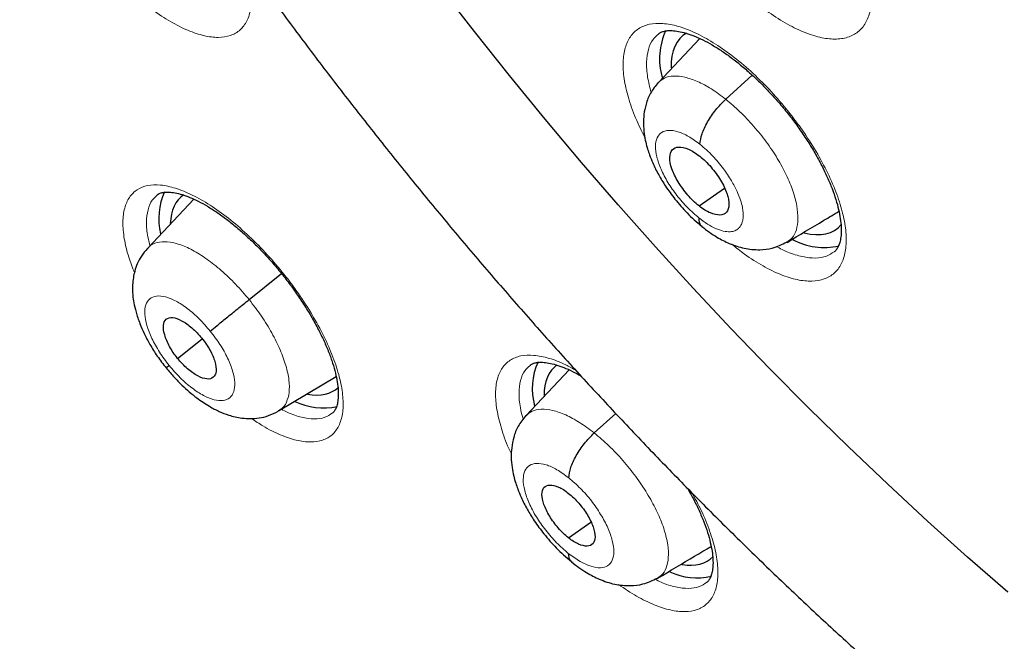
# Model space of a CAD drawing. Header units: millimetres. Extents: x 8 to 2230, y 12 to 2204.
# Tile 108 of 162: x 2040 to 2052, y 829 to 837. Entities that reach past the tile are written whole.
import ezdxf

# ---------------------------------------------------------------- set-up
doc = ezdxf.new("R2010")
doc.units = ezdxf.units.MM

msp = doc.modelspace()

# ---------------------------------------------------------------- linework, layer by layer
at = {"color": 7, "linetype": 'Continuous', "lineweight": 30}
for p, q in [((2047.874, 836.57), (2047.371, 836.039)), ((2048.188, 835.835), (2048.51, 836.126)), ((2047.864, 834.539), (2048.172, 834.753)), ((2041.736, 834.619), (2041.175, 834.027)), ((2048.93, 834.101), (2048.921, 834.094)), ((2042.406, 833.402), (2042.798, 833.717)), ((2041.538, 832.688), (2041.837, 832.927)), ((2046.289, 832.549), (2045.766, 831.996)), ((2042.762, 832.05), (2043.462, 832.468)), ((2046.593, 831.783), (2046.854, 832.02)), ((2046.279, 830.51), (2046.552, 830.701))]:
    msp.add_line(p, q, dxfattribs=at)
at = {"color": 7, "linetype": 'Continuous', "lineweight": 30, "flags": 128}
msp.add_lwpolyline([(2051.609, 829.852), (2051.122, 830.277), (2050.636, 830.713), (2050.153, 831.16), (2049.673, 831.617), (2049.197, 832.084), (2048.725, 832.56), (2048.257, 833.045), (2047.794, 833.539), (2047.336, 834.041), (2046.884, 834.551), (2046.438, 835.068), (2045.998, 835.591), (2045.565, 836.122), (2045.139, 836.658), (2044.721, 837.199)], dxfattribs=at)
at = {"color": 252, "linetype": 'Continuous', "lineweight": 0, "flags": 128}
msp.add_lwpolyline([(2051.609, 829.852), (2051.122, 830.277), (2050.636, 830.713), (2050.153, 831.16), (2049.673, 831.617), (2049.197, 832.084), (2048.725, 832.56), (2048.257, 833.045), (2047.794, 833.539), (2047.336, 834.041), (2046.884, 834.551), (2046.438, 835.068), (2045.998, 835.591), (2045.565, 836.122), (2045.139, 836.658), (2044.721, 837.199)], dxfattribs=at)
at = {"color": 7, "linetype": 'Continuous', "lineweight": 30}
for centre, radius, start, end in [((2048.22, 836.323), 0.835, 155.4361, 195.6947), ((2042.089, 834.385), 0.78, 155.2324, 193.6711), ((2049.379, 834.834), 0.799, 241.6361, 283.1525), ((2046.627, 832.321), 0.786, 155.5632, 195.5604), ((2043.31, 832.883), 0.797, 243.9923, 281.8952), ((2047.838, 830.775), 0.752, 244.0361, 283.6976)]:
    msp.add_arc(centre, radius, start, end, dxfattribs=at)
for centre, major_axis, ratio, start_param, end_param in [((2048.606, 835.437), (-0.937, 1.17), 0.45834, 6.207102, 6.826297), ((2042.53, 833.49), (-0.938, 1.171), 0.459187, 6.248767, 6.769329), ((2048.606, 835.437), (-0.937, 1.17), 0.45834, 2.608257, 3.234548), ((2047.065, 831.427), (-0.938, 1.172), 0.459047, 6.258538, 6.798484), ((2042.53, 833.49), (-0.938, 1.171), 0.459187, 2.661173, 3.17976), ((2047.065, 831.427), (-0.938, 1.172), 0.459047, 2.675409, 3.202299)]:
    msp.add_ellipse(centre, major_axis=major_axis, ratio=ratio, start_param=start_param, end_param=end_param, dxfattribs=at)
for points, knots in [([(2024.768, 879.81), (2024.751, 879.795), (2024.625, 879.685), (2024.404, 879.465), (2024.103, 879.151), (2023.816, 878.821), (2023.54, 878.479), (2023.276, 878.122), (2023.025, 877.752), (2022.786, 877.369), (2022.559, 876.972), (2022.345, 876.562), (2022.144, 876.139), (2021.955, 875.703), (2021.78, 875.254), (2021.617, 874.793), (2021.467, 874.32), (2021.33, 873.834), (2021.207, 873.336), (2021.097, 872.827), (2021, 872.306), (2020.917, 871.774), (2020.847, 871.232), (2020.79, 870.678), (2020.747, 870.113), (2020.717, 869.539), (2020.701, 868.954), (2020.698, 868.36), (2020.708, 867.756), (2020.732, 867.143), (2020.77, 866.52), (2020.82, 865.889), (2020.884, 865.249), (2020.962, 864.602), (2021.052, 863.946), (2021.156, 863.282), (2021.273, 862.61), (2021.403, 861.932), (2021.546, 861.246), (2021.702, 860.554), (2021.87, 859.855), (2022.052, 859.15), (2022.246, 858.439), (2022.453, 857.722), (2022.673, 857), (2022.905, 856.273), (2023.149, 855.541), (2023.405, 854.805), (2023.674, 854.064), (2023.955, 853.319), (2024.247, 852.57), (2024.552, 851.818), (2024.868, 851.063), (2025.196, 850.305), (2025.535, 849.544), (2025.885, 848.781), (2026.247, 848.017), (2026.619, 847.25), (2027.003, 846.482), (2027.397, 845.713), (2027.802, 844.943), (2028.217, 844.173), (2028.642, 843.402), (2029.077, 842.631), (2029.523, 841.861), (2029.978, 841.092), (2030.442, 840.323), (2030.916, 839.556), (2031.4, 838.79), (2031.892, 838.026), (2032.393, 837.264), (2032.902, 836.505), (2033.42, 835.748), (2033.946, 834.995), (2034.481, 834.244), (2035.023, 833.498), (2035.572, 832.755), (2036.129, 832.016), (2036.693, 831.282), (2037.264, 830.553), (2037.842, 829.829), (2038.426, 829.11), (2039.017, 828.396), (2039.613, 827.688), (2040.216, 826.987), (2040.824, 826.292), (2041.437, 825.604), (2042.055, 824.922), (2042.679, 824.248), (2043.307, 823.581), (2043.939, 822.922), (2044.575, 822.271), (2045.216, 821.629), (2045.86, 820.994), (2046.507, 820.369), (2047.157, 819.753), (2047.771, 819.181), (2048.169, 818.82), (2048.348, 818.658)], [0, 0, 0, 0, 0.001643, 0.011986, 0.022334, 0.032687, 0.04305, 0.053422, 0.063807, 0.074206, 0.084618, 0.095046, 0.105489, 0.115947, 0.126419, 0.136905, 0.147404, 0.157915, 0.168438, 0.17897, 0.18951, 0.200059, 0.210613, 0.221173, 0.231738, 0.242306, 0.252878, 0.263451, 0.274026, 0.284602, 0.295178, 0.305755, 0.316331, 0.326907, 0.337481, 0.348055, 0.358628, 0.3692, 0.37977, 0.390339, 0.400907, 0.411473, 0.422038, 0.432601, 0.443163, 0.453724, 0.464283, 0.474841, 0.485397, 0.495953, 0.506507, 0.51706, 0.527611, 0.538162, 0.548711, 0.55926, 0.569808, 0.580354, 0.5909, 0.601445, 0.611989, 0.622533, 0.633076, 0.643618, 0.654159, 0.6647, 0.675241, 0.685781, 0.69632, 0.706859, 0.717398, 0.727936, 0.738474, 0.749012, 0.75955, 0.770087, 0.780624, 0.791161, 0.801698, 0.812235, 0.822772, 0.833308, 0.843845, 0.854382, 0.864919, 0.875456, 0.885993, 0.896531, 0.907068, 0.917606, 0.928145, 0.938683, 0.949222, 0.959761, 0.970301, 0.980841, 0.991382, 1, 1, 1, 1]), ([(2048.207, 876.227), (2048.32, 876.162), (2048.646, 875.972), (2049.188, 875.649), (2049.833, 875.253), (2050.481, 874.844), (2051.13, 874.422), (2051.781, 873.987), (2052.433, 873.54), (2053.086, 873.081), (2053.74, 872.61), (2054.394, 872.127), (2055.048, 871.633), (2055.702, 871.127), (2056.356, 870.61), (2057.008, 870.082), (2057.66, 869.543), (2058.311, 868.993), (2058.96, 868.433), (2059.608, 867.863), (2060.253, 867.283), (2060.896, 866.694), (2061.537, 866.095), (2062.175, 865.487), (2062.81, 864.87), (2063.441, 864.244), (2064.069, 863.61), (2064.693, 862.967), (2065.312, 862.317), (2065.928, 861.659), (2066.539, 860.993), (2067.145, 860.321), (2067.746, 859.642), (2068.341, 858.956), (2068.931, 858.264), (2069.515, 857.565), (2070.093, 856.862), (2070.665, 856.152), (2071.23, 855.438), (2071.788, 854.718), (2072.34, 853.995), (2072.884, 853.266), (2073.42, 852.534), (2073.949, 851.799), (2074.471, 851.059), (2074.984, 850.317), (2075.488, 849.572), (2075.985, 848.825), (2076.472, 848.075), (2076.951, 847.324), (2077.42, 846.571), (2077.881, 845.816), (2078.331, 845.061), (2078.773, 844.305), (2079.204, 843.549), (2079.625, 842.793), (2080.036, 842.037), (2080.437, 841.282), (2080.827, 840.528), (2081.207, 839.775), (2081.576, 839.023), (2081.933, 838.274), (2082.28, 837.526), (2082.616, 836.781), (2082.94, 836.039), (2083.252, 835.3), (2083.553, 834.564), (2083.843, 833.832), (2084.12, 833.104), (2084.385, 832.381), (2084.639, 831.662), (2084.88, 830.947), (2085.109, 830.238), (2085.325, 829.535), (2085.53, 828.837), (2085.721, 828.145), (2085.9, 827.46), (2086.067, 826.781), (2086.221, 826.11), (2086.362, 825.445), (2086.49, 824.788), (2086.605, 824.139), (2086.708, 823.497), (2086.798, 822.864), (2086.874, 822.24), (2086.938, 821.624), (2086.989, 821.018), (2087.027, 820.42), (2087.052, 819.832), (2087.064, 819.254), (2087.064, 818.686), (2087.05, 818.128), (2087.024, 817.581), (2086.984, 817.044), (2086.932, 816.518), (2086.867, 816.004), (2086.79, 815.5), (2086.699, 815.008), (2086.597, 814.527), (2086.481, 814.058), (2086.353, 813.601), (2086.213, 813.156), (2086.06, 812.723), (2085.895, 812.303), (2085.717, 811.895), (2085.527, 811.499), (2085.325, 811.116), (2085.11, 810.746), (2084.884, 810.389), (2084.645, 810.045), (2084.394, 809.715), (2084.13, 809.397), (2083.856, 809.093), (2083.568, 808.804), (2083.361, 808.608), (2083.248, 808.512), (2083.237, 808.504)], [0, 0, 0, 0, 0.004666, 0.013525, 0.022386, 0.031248, 0.040111, 0.048976, 0.057841, 0.066707, 0.075574, 0.084443, 0.093312, 0.102182, 0.111052, 0.119924, 0.128796, 0.137669, 0.146543, 0.155417, 0.164292, 0.173167, 0.182043, 0.19092, 0.199797, 0.208674, 0.217552, 0.22643, 0.235308, 0.244187, 0.253065, 0.261944, 0.270824, 0.279703, 0.288583, 0.297462, 0.306342, 0.315222, 0.324102, 0.332981, 0.341861, 0.350741, 0.35962, 0.3685, 0.377379, 0.386258, 0.395137, 0.404015, 0.412893, 0.421771, 0.430649, 0.439526, 0.448402, 0.457279, 0.466154, 0.47503, 0.483904, 0.492778, 0.501652, 0.510525, 0.519397, 0.528268, 0.537138, 0.546008, 0.554877, 0.563745, 0.572611, 0.581477, 0.590342, 0.599206, 0.608069, 0.61693, 0.62579, 0.634649, 0.643507, 0.652364, 0.661219, 0.670073, 0.678925, 0.687776, 0.696626, 0.705475, 0.714322, 0.723168, 0.732013, 0.740858, 0.749701, 0.758543, 0.767386, 0.776228, 0.78507, 0.793912, 0.802755, 0.8116, 0.820446, 0.829295, 0.838147, 0.847003, 0.855864, 0.864731, 0.873605, 0.882487, 0.891378, 0.90028, 0.909194, 0.918121, 0.927061, 0.936017, 0.944988, 0.953975, 0.962977, 0.971994, 0.981025, 0.990068, 0.99912, 1, 1, 1, 1]), ([(2037.703, 862.599), (2037.653, 862.558), (2037.517, 862.445), (2037.306, 862.245), (2037.071, 862.001), (2036.848, 861.742), (2036.637, 861.469), (2036.439, 861.184), (2036.253, 860.884), (2036.08, 860.572), (2035.92, 860.246), (2035.773, 859.908), (2035.639, 859.556), (2035.519, 859.192), (2035.412, 858.815), (2035.319, 858.426), (2035.24, 858.025), (2035.176, 857.613), (2035.125, 857.189), (2035.089, 856.756), (2035.067, 856.312), (2035.059, 855.858), (2035.066, 855.396), (2035.087, 854.925), (2035.122, 854.445), (2035.171, 853.957), (2035.233, 853.462), (2035.31, 852.96), (2035.4, 852.452), (2035.503, 851.937), (2035.62, 851.415), (2035.75, 850.889), (2035.893, 850.357), (2036.049, 849.82), (2036.218, 849.279), (2036.399, 848.733), (2036.592, 848.184), (2036.798, 847.631), (2037.016, 847.075), (2037.245, 846.516), (2037.486, 845.954), (2037.739, 845.391), (2038.003, 844.826), (2038.278, 844.26), (2038.563, 843.693), (2038.86, 843.125), (2039.166, 842.557), (2039.483, 841.99), (2039.81, 841.423), (2040.147, 840.857), (2040.493, 840.292), (2040.848, 839.729), (2041.213, 839.169), (2041.586, 838.61), (2041.967, 838.055), (2042.356, 837.503), (2042.754, 836.955), (2043.159, 836.411), (2043.571, 835.871), (2043.991, 835.336), (2044.417, 834.806), (2044.85, 834.282), (2045.288, 833.763), (2045.733, 833.251), (2046.183, 832.746), (2046.638, 832.248), (2047.099, 831.757), (2047.563, 831.273), (2048.032, 830.798), (2048.505, 830.331), (2048.982, 829.873), (2049.462, 829.424), (2049.945, 828.985), (2050.275, 828.69), (2050.444, 828.544), (2050.451, 828.539)], [0, 0, 0, 0, 0.007463, 0.020506, 0.03356, 0.046643, 0.05977, 0.072957, 0.086215, 0.099556, 0.112985, 0.126509, 0.140128, 0.153841, 0.167644, 0.181532, 0.195495, 0.209524, 0.223611, 0.237745, 0.251917, 0.266118, 0.28034, 0.294576, 0.30882, 0.323068, 0.337314, 0.351556, 0.365791, 0.380017, 0.394234, 0.408441, 0.422636, 0.436821, 0.450994, 0.465157, 0.479309, 0.49345, 0.507582, 0.521704, 0.535816, 0.549921, 0.564017, 0.578106, 0.592188, 0.606263, 0.620332, 0.634395, 0.648454, 0.662507, 0.676557, 0.690603, 0.704645, 0.718684, 0.732721, 0.746755, 0.760788, 0.774819, 0.78885, 0.802879, 0.816909, 0.830938, 0.844968, 0.858999, 0.873031, 0.887064, 0.901099, 0.915136, 0.929176, 0.94322, 0.957266, 0.971317, 0.985371, 0.999431, 1, 1, 1, 1]), ([(2047.372, 836.627), (2047.377, 836.631), (2047.391, 836.643), (2047.421, 836.655), (2047.47, 836.667), (2047.535, 836.669), (2047.614, 836.66), (2047.703, 836.638), (2047.802, 836.604), (2047.909, 836.556), (2048.023, 836.495), (2048.141, 836.421), (2048.261, 836.335), (2048.384, 836.238), (2048.509, 836.129), (2048.633, 836.01), (2048.755, 835.882), (2048.873, 835.747), (2048.985, 835.608), (2049.089, 835.465), (2049.186, 835.321), (2049.274, 835.175), (2049.353, 835.03), (2049.422, 834.887), (2049.48, 834.749), (2049.526, 834.617), (2049.559, 834.495), (2049.58, 834.384), (2049.59, 834.285), (2049.59, 834.198), (2049.58, 834.125), (2049.564, 834.066), (2049.541, 834.022), (2049.522, 833.995), (2049.508, 833.985), (2049.503, 833.982)], [0, 0, 0, 0, 0.018151, 0.050321, 0.080135, 0.111936, 0.142649, 0.173218, 0.203893, 0.234743, 0.265698, 0.296584, 0.327201, 0.358309, 0.389859, 0.421734, 0.453793, 0.485872, 0.517817, 0.549493, 0.580895, 0.612504, 0.64431, 0.676172, 0.707894, 0.739317, 0.770303, 0.800703, 0.830563, 0.860631, 0.890839, 0.92131, 0.95248, 0.985486, 1, 1, 1, 1]), ([(2047.369, 836.038), (2047.336, 835.996), (2047.272, 835.917), (2047.219, 835.781), (2047.194, 835.654), (2047.188, 835.532), (2047.196, 835.421), (2047.215, 835.318), (2047.238, 835.232), (2047.267, 835.147), (2047.308, 835.045), (2047.371, 834.918), (2047.461, 834.771), (2047.576, 834.613), (2047.695, 834.476), (2047.807, 834.367), (2047.868, 834.317), (2047.899, 834.292)], [0, 0, 0, 0, 0.086246, 0.162718, 0.229473, 0.286803, 0.349716, 0.401867, 0.445467, 0.482299, 0.535623, 0.614172, 0.689543, 0.77895, 0.882252, 0.93926, 1, 1, 1, 1]), ([(2047.875, 835.288), (2047.88, 835.328), (2047.892, 835.408), (2047.964, 835.558), (2048.064, 835.71), (2048.146, 835.793), (2048.188, 835.835)], [0, 0, 0, 0, 0.250817, 0.500572, 0.750026, 1, 1, 1, 1]), ([(2047.864, 834.539), (2047.84, 834.558), (2047.793, 834.598), (2047.704, 834.694), (2047.606, 834.829), (2047.526, 834.993), (2047.501, 835.133), (2047.53, 835.229), (2047.612, 835.264), (2047.712, 835.241), (2047.802, 835.195), (2047.849, 835.16), (2047.873, 835.143)], [0, 0, 0, 0, 0.0628351, 0.1255324, 0.2508183, 0.3755176, 0.4999939, 0.6244763, 0.7491807, 0.8744662, 0.9371637, 1, 1, 1, 1]), ([(2047.873, 835.143), (2047.896, 835.123), (2047.943, 835.083), (2048.033, 834.987), (2048.131, 834.852), (2048.211, 834.688), (2048.236, 834.548), (2048.207, 834.452), (2048.124, 834.418), (2048.025, 834.44), (2047.935, 834.486), (2047.887, 834.521), (2047.864, 834.539)], [0, 0, 0, 0, 0.062835, 0.125532, 0.250818, 0.375517, 0.499994, 0.624476, 0.74918, 0.874466, 0.937164, 1, 1, 1, 1]), ([(2041.292, 834.674), (2041.295, 834.677), (2041.306, 834.687), (2041.329, 834.697), (2041.373, 834.707), (2041.431, 834.709), (2041.505, 834.699), (2041.59, 834.678), (2041.685, 834.645), (2041.788, 834.597), (2041.898, 834.537), (2042.014, 834.464), (2042.132, 834.378), (2042.253, 834.281), (2042.376, 834.173), (2042.5, 834.054), (2042.621, 833.927), (2042.74, 833.792), (2042.852, 833.653), (2042.958, 833.51), (2043.056, 833.366), (2043.146, 833.221), (2043.228, 833.076), (2043.3, 832.933), (2043.361, 832.794), (2043.41, 832.662), (2043.447, 832.539), (2043.472, 832.427), (2043.486, 832.327), (2043.489, 832.24), (2043.483, 832.166), (2043.47, 832.107), (2043.451, 832.064), (2043.433, 832.037), (2043.42, 832.027), (2043.415, 832.022)], [0, 0, 0, 0, 0.015263, 0.047444, 0.076949, 0.10845, 0.13878, 0.169, 0.199406, 0.230067, 0.260902, 0.291752, 0.322346, 0.35332, 0.384758, 0.416543, 0.448537, 0.48058, 0.512507, 0.544199, 0.575566, 0.607078, 0.638811, 0.67064, 0.702361, 0.733809, 0.764832, 0.795289, 0.825065, 0.854976, 0.884949, 0.915043, 0.945574, 0.977476, 1, 1, 1, 1]), ([(2048.932, 834.097), (2049.082, 834.187), (2049.294, 834.313), (2049.501, 834.437), (2049.562, 834.474)], [0, 0, 0, 0, 0.70802, 1, 1, 1, 1]), ([(2047.862, 834.394), (2047.864, 834.358), (2047.867, 834.312), (2047.896, 834.297), (2047.903, 834.293)], [0, 0, 0, 0, 0.7636441, 1, 1, 1, 1]), ([(2047.899, 834.288), (2047.959, 834.243), (2048.068, 834.161), (2048.243, 834.075), (2048.404, 834.02), (2048.591, 834.001), (2048.77, 834.022), (2048.871, 834.072), (2048.928, 834.1)], [0, 0, 0, 0, 0.185941, 0.336322, 0.51685, 0.685298, 0.823835, 1, 1, 1, 1]), ([(2041.172, 834.022), (2041.146, 833.992), (2041.098, 833.935), (2041.049, 833.841), (2041.018, 833.753), (2040.999, 833.667), (2040.991, 833.588), (2040.99, 833.515), (2040.994, 833.444), (2041.007, 833.357), (2041.033, 833.244), (2041.076, 833.118), (2041.133, 832.986), (2041.203, 832.853), (2041.291, 832.711), (2041.363, 832.619), (2041.4, 832.572)], [0, 0, 0, 0, 0.077684, 0.146604, 0.206822, 0.25847, 0.314398, 0.356287, 0.400421, 0.461594, 0.539312, 0.632896, 0.713001, 0.801089, 0.896765, 1, 1, 1, 1]), ([(2041.935, 833.019), (2041.96, 833.04), (2042.008, 833.08), (2042.129, 833.178), (2042.268, 833.291), (2042.36, 833.365), (2042.406, 833.402)], [0, 0, 0, 0, 0.25166, 0.500893, 0.749308, 1, 1, 1, 1]), ([(2041.538, 832.688), (2041.52, 832.712), (2041.484, 832.759), (2041.425, 832.857), (2041.374, 832.977), (2041.357, 833.097), (2041.393, 833.172), (2041.472, 833.193), (2041.585, 833.154), (2041.691, 833.079), (2041.775, 833.002), (2041.813, 832.956), (2041.832, 832.934)], [0, 0, 0, 0, 0.062835, 0.1255286, 0.25081, 0.3755179, 0.5000009, 0.6244839, 0.7491913, 0.8744718, 0.937165, 1, 1, 1, 1]), ([(2041.832, 832.934), (2041.851, 832.91), (2041.887, 832.863), (2041.946, 832.765), (2041.997, 832.645), (2042.013, 832.524), (2041.977, 832.45), (2041.898, 832.428), (2041.785, 832.468), (2041.679, 832.542), (2041.596, 832.62), (2041.557, 832.665), (2041.538, 832.688)], [0, 0, 0, 0, 0.0628351, 0.1255283, 0.2508088, 0.3755166, 0.4999999, 0.6244825, 0.74919, 0.8744715, 0.937165, 1, 1, 1, 1]), ([(2045.816, 832.605), (2045.82, 832.609), (2045.831, 832.619), (2045.857, 832.63), (2045.903, 832.64), (2045.964, 832.643), (2046.039, 832.634), (2046.126, 832.613), (2046.223, 832.579), (2046.325, 832.535), (2046.398, 832.494), (2046.433, 832.475)], [0, 0, 0, 0, 0.061363, 0.184917, 0.29885, 0.420432, 0.537694, 0.654499, 0.771907, 0.890179, 1, 1, 1, 1]), ([(2041.435, 832.602), (2041.417, 832.587), (2041.395, 832.569), (2041.402, 832.574), (2041.403, 832.574)], [0, 0, 0, 0, 0.86242, 1, 1, 1, 1]), ([(2041.4, 832.572), (2041.431, 832.534), (2041.492, 832.461), (2041.615, 832.336), (2041.759, 832.214), (2041.911, 832.111), (2042.038, 832.044), (2042.17, 831.992), (2042.298, 831.963), (2042.422, 831.955), (2042.53, 831.963), (2042.647, 831.99), (2042.719, 832.028), (2042.757, 832.047)], [0, 0, 0, 0, 0.085401, 0.164702, 0.305109, 0.420615, 0.509722, 0.589112, 0.695189, 0.759604, 0.831863, 0.912008, 1, 1, 1, 1]), ([(2045.764, 831.995), (2045.73, 831.953), (2045.666, 831.874), (2045.614, 831.737), (2045.589, 831.61), (2045.583, 831.486), (2045.593, 831.372), (2045.613, 831.266), (2045.638, 831.179), (2045.668, 831.092), (2045.71, 830.988), (2045.776, 830.859), (2045.868, 830.709), (2045.986, 830.549), (2046.108, 830.41), (2046.222, 830.299), (2046.284, 830.248), (2046.316, 830.222)], [0, 0, 0, 0, 0.085043, 0.160752, 0.227177, 0.28459, 0.348197, 0.400988, 0.444832, 0.481737, 0.535453, 0.614245, 0.689708, 0.779131, 0.882376, 0.93933, 1, 1, 1, 1]), ([(2046.283, 831.238), (2046.288, 831.278), (2046.299, 831.358), (2046.37, 831.508), (2046.469, 831.659), (2046.552, 831.741), (2046.593, 831.783)], [0, 0, 0, 0, 0.251209, 0.500767, 0.749912, 1, 1, 1, 1]), ([(2046.279, 830.51), (2046.258, 830.528), (2046.216, 830.564), (2046.135, 830.651), (2046.047, 830.772), (2045.974, 830.919), (2045.95, 831.043), (2045.975, 831.129), (2046.049, 831.16), (2046.138, 831.139), (2046.219, 831.098), (2046.261, 831.066), (2046.282, 831.05)], [0, 0, 0, 0, 0.0628345, 0.1255295, 0.250813, 0.3755142, 0.4999914, 0.6244771, 0.7491857, 0.8744685, 0.9371638, 1, 1, 1, 1]), ([(2047.723, 831.114), (2047.741, 831.082), (2047.787, 831.001), (2047.85, 830.875), (2047.911, 830.736), (2047.959, 830.605), (2047.996, 830.482), (2048.02, 830.371), (2048.033, 830.272), (2048.035, 830.185), (2048.028, 830.112), (2048.013, 830.053), (2047.994, 830.009), (2047.975, 829.982), (2047.962, 829.972), (2047.956, 829.968)], [0, 0, 0, 0, 0.0556, 0.139232, 0.222548, 0.305119, 0.386561, 0.466499, 0.544817, 0.623524, 0.702465, 0.781864, 0.86268, 0.947603, 1, 1, 1, 1]), ([(2046.282, 831.05), (2046.303, 831.032), (2046.345, 830.996), (2046.426, 830.91), (2046.515, 830.789), (2046.587, 830.642), (2046.611, 830.517), (2046.586, 830.431), (2046.513, 830.401), (2046.423, 830.421), (2046.343, 830.463), (2046.3, 830.495), (2046.279, 830.51)], [0, 0, 0, 0, 0.062834, 0.125529, 0.250812, 0.375514, 0.499991, 0.624476, 0.749185, 0.874468, 0.937164, 1, 1, 1, 1]), ([(2047.363, 830.02), (2047.513, 830.109), (2047.731, 830.24), (2047.944, 830.367), (2048.011, 830.407)], [0, 0, 0, 0, 0.689065, 1, 1, 1, 1]), ([(2046.278, 830.322), (2046.281, 830.287), (2046.284, 830.241), (2046.313, 830.227), (2046.32, 830.223)], [0, 0, 0, 0, 0.775466, 1, 1, 1, 1]), ([(2046.316, 830.218), (2046.377, 830.172), (2046.488, 830.089), (2046.666, 830), (2046.83, 829.943), (2047.02, 829.923), (2047.2, 829.945), (2047.302, 829.994), (2047.359, 830.022)], [0, 0, 0, 0, 0.186092, 0.337048, 0.52044, 0.689372, 0.826502, 1, 1, 1, 1])]:
    msp.add_open_spline(points, degree=3, knots=knots, dxfattribs=at)
at = {"color": 252, "linetype": 'Continuous', "lineweight": 0}
for points, knots in [([(2047.576, 838.176), (2047.556, 838.212), (2047.485, 838.337), (2047.391, 838.546), (2047.303, 838.796), (2047.254, 839.027), (2047.242, 839.233), (2047.27, 839.407), (2047.334, 839.546), (2047.436, 839.644), (2047.57, 839.7), (2047.733, 839.71), (2047.921, 839.677), (2048.129, 839.599), (2048.35, 839.48), (2048.578, 839.322), (2048.807, 839.132), (2049.03, 838.912), (2049.214, 838.701), (2049.361, 838.511), (2049.498, 838.316), (2049.64, 838.083), (2049.773, 837.819), (2049.873, 837.564), (2049.937, 837.325), (2049.963, 837.11), (2049.95, 836.923), (2049.899, 836.77), (2049.811, 836.656), (2049.689, 836.585), (2049.536, 836.557), (2049.357, 836.574), (2049.156, 836.635), (2048.939, 836.739), (2048.713, 836.884), (2048.542, 837.012), (2048.449, 837.099), (2048.432, 837.115)], [0, 0, 0, 0, 0.012385, 0.04278, 0.073175, 0.103575, 0.133976, 0.164384, 0.194793, 0.225207, 0.255621, 0.286037, 0.316453, 0.346865, 0.377277, 0.407683, 0.438089, 0.468487, 0.498885, 0.51786, 0.536836, 0.567234, 0.597632, 0.62803, 0.658428, 0.688831, 0.719234, 0.749644, 0.780055, 0.81047, 0.840885, 0.871301, 0.901716, 0.932126, 0.962537, 0.99294, 1, 1, 1, 1]), ([(2042.357, 837.505), (2042.375, 837.446), (2042.417, 837.306), (2042.44, 837.113), (2042.432, 836.928), (2042.384, 836.78), (2042.302, 836.669), (2042.184, 836.601), (2042.036, 836.577), (2041.861, 836.599), (2041.665, 836.663), (2041.453, 836.774), (2041.298, 836.869), (2041.215, 836.936), (2041.208, 836.942)], [0, 0, 0, 0, 0.068344, 0.160467, 0.252591, 0.344801, 0.437012, 0.529299, 0.621586, 0.713904, 0.806222, 0.898514, 0.990805, 1, 1, 1, 1]), ([(2047.208, 835.366), (2047.168, 835.447), (2047.086, 835.615), (2047.002, 835.857), (2046.95, 836.086), (2046.937, 836.29), (2046.963, 836.463), (2047.026, 836.6), (2047.126, 836.697), (2047.258, 836.751), (2047.421, 836.76), (2047.608, 836.726), (2047.815, 836.647), (2048.035, 836.527), (2048.263, 836.369), (2048.492, 836.178), (2048.715, 835.959), (2048.9, 835.748), (2049.047, 835.558), (2049.185, 835.364), (2049.327, 835.133), (2049.462, 834.87), (2049.563, 834.616), (2049.629, 834.378), (2049.656, 834.164), (2049.645, 833.979), (2049.595, 833.828), (2049.509, 833.715), (2049.388, 833.646), (2049.237, 833.619), (2049.058, 833.637), (2048.858, 833.699), (2048.642, 833.805), (2048.441, 833.93), (2048.314, 834.033), (2048.263, 834.074)], [0, 0, 0, 0, 0.029085, 0.060467, 0.091861, 0.123255, 0.154663, 0.186071, 0.217488, 0.248905, 0.280322, 0.311739, 0.343147, 0.374556, 0.405951, 0.437345, 0.468727, 0.500109, 0.519689, 0.539269, 0.570658, 0.602047, 0.633436, 0.664824, 0.696223, 0.727622, 0.759033, 0.790445, 0.821863, 0.853281, 0.884696, 0.916111, 0.947516, 0.97892, 1, 1, 1, 1]), ([(2047.374, 836.625), (2047.35, 836.605), (2047.294, 836.558), (2047.245, 836.442), (2047.223, 836.289), (2047.233, 836.113), (2047.267, 835.981), (2047.283, 835.918)], [0, 0, 0, 0, 0.16496, 0.378564, 0.592168, 0.805673, 1, 1, 1, 1]), ([(2047.373, 836.036), (2047.395, 836.057), (2047.443, 836.1), (2047.552, 836.122), (2047.689, 836.108), (2047.844, 836.054), (2048.013, 835.966), (2048.129, 835.878), (2048.188, 835.835)], [0, 0, 0, 0, 0.143474, 0.314708, 0.485964, 0.657281, 0.828524, 1, 1, 1, 1]), ([(2048.188, 835.835), (2048.246, 835.786), (2048.362, 835.688), (2048.529, 835.509), (2048.683, 835.318), (2048.818, 835.116), (2048.927, 834.914), (2049.008, 834.719), (2049.055, 834.538), (2049.069, 834.379), (2049.05, 834.246), (2049.005, 834.149), (2048.953, 834.115), (2048.93, 834.101)], [0, 0, 0, 0, 0.093033, 0.18594, 0.278887, 0.371801, 0.464703, 0.557526, 0.650298, 0.743195, 0.836092, 0.928867, 1, 1, 1, 1]), ([(2047.862, 834.394), (2047.816, 834.434), (2047.723, 834.514), (2047.593, 834.664), (2047.483, 834.824), (2047.399, 834.985), (2047.347, 835.137), (2047.33, 835.269), (2047.35, 835.371), (2047.406, 835.437), (2047.492, 835.463), (2047.605, 835.446), (2047.735, 835.389), (2047.828, 835.322), (2047.875, 835.288)], [0, 0, 0, 0, 0.083333, 0.166663, 0.249998, 0.333334, 0.416663, 0.499996, 0.583328, 0.666659, 0.749994, 0.833329, 0.916663, 1, 1, 1, 1]), ([(2047.875, 835.288), (2047.902, 835.265), (2047.955, 835.222), (2048.053, 835.124), (2048.158, 834.998), (2048.257, 834.851), (2048.325, 834.721), (2048.368, 834.613), (2048.388, 834.54), (2048.396, 834.492), (2048.399, 834.463), (2048.401, 834.439), (2048.401, 834.421), (2048.4, 834.4), (2048.397, 834.369), (2048.387, 834.331), (2048.368, 834.293), (2048.347, 834.267), (2048.323, 834.249), (2048.3, 834.237), (2048.272, 834.229), (2048.228, 834.223), (2048.16, 834.23), (2048.067, 834.262), (2047.967, 834.315), (2047.897, 834.368), (2047.862, 834.394)], [0, 0, 0, 0, 0.048672, 0.094885, 0.180256, 0.256516, 0.323599, 0.38152, 0.430207, 0.451111, 0.469726, 0.486054, 0.500092, 0.507603, 0.531625, 0.570958, 0.605673, 0.647111, 0.670339, 0.695224, 0.72177, 0.749999, 0.812673, 0.875216, 0.937593, 1, 1, 1, 1]), ([(2041.014, 833.729), (2040.99, 833.792), (2040.933, 833.938), (2040.886, 834.145), (2040.868, 834.347), (2040.89, 834.516), (2040.948, 834.65), (2041.043, 834.743), (2041.17, 834.793), (2041.328, 834.799), (2041.51, 834.76), (2041.713, 834.678), (2041.93, 834.555), (2042.154, 834.394), (2042.38, 834.2), (2042.601, 833.979), (2042.785, 833.767), (2042.932, 833.578), (2043.069, 833.383), (2043.212, 833.153), (2043.348, 832.891), (2043.451, 832.639), (2043.52, 832.404), (2043.551, 832.193), (2043.544, 832.011), (2043.499, 831.864), (2043.418, 831.755), (2043.302, 831.689), (2043.155, 831.666), (2042.982, 831.688), (2042.786, 831.755), (2042.602, 831.845), (2042.482, 831.927), (2042.436, 831.958)], [0, 0, 0, 0, 0.025741, 0.059461, 0.093181, 0.126945, 0.160709, 0.194509, 0.228309, 0.262121, 0.295932, 0.329726, 0.363519, 0.397273, 0.431027, 0.464737, 0.498447, 0.519445, 0.540444, 0.574149, 0.607856, 0.64156, 0.675265, 0.708998, 0.742731, 0.776508, 0.810286, 0.844092, 0.877899, 0.911708, 0.945517, 0.9793, 1, 1, 1, 1]), ([(2041.294, 834.672), (2041.271, 834.653), (2041.218, 834.609), (2041.174, 834.496), (2041.156, 834.346), (2041.166, 834.197), (2041.194, 834.093), (2041.203, 834.056)], [0, 0, 0, 0, 0.179887, 0.412237, 0.644585, 0.876609, 1, 1, 1, 1]), ([(2041.178, 834.023), (2041.184, 834.031), (2041.21, 834.068), (2041.288, 834.099), (2041.408, 834.111), (2041.554, 834.079), (2041.717, 834.008), (2041.891, 833.899), (2042.068, 833.759), (2042.244, 833.593), (2042.352, 833.465), (2042.406, 833.402)], [0, 0, 0, 0, 0.031968, 0.152968, 0.273809, 0.394714, 0.51572, 0.636743, 0.757808, 0.87882, 1, 1, 1, 1]), ([(2048.801, 834.047), (2048.848, 834.022), (2048.895, 833.997), (2049.002, 833.954), (2049.121, 833.917), (2049.279, 833.9), (2049.411, 833.92), (2049.474, 833.963), (2049.503, 833.983)], [0, 0, 0, 0, 0.157546, 0.158183, 0.37589, 0.593598, 0.81133, 1, 1, 1, 1]), ([(2041.435, 832.602), (2041.394, 832.656), (2041.313, 832.764), (2041.221, 832.932), (2041.159, 833.091), (2041.134, 833.231), (2041.146, 833.343), (2041.195, 833.418), (2041.277, 833.452), (2041.387, 833.442), (2041.517, 833.39), (2041.659, 833.297), (2041.803, 833.172), (2041.891, 833.07), (2041.935, 833.019)], [0, 0, 0, 0, 0.0833328, 0.1666627, 0.2499974, 0.3333317, 0.4166642, 0.4999971, 0.5833266, 0.6666607, 0.7499952, 0.8333296, 0.9166637, 1, 1, 1, 1]), ([(2042.406, 833.402), (2042.457, 833.336), (2042.559, 833.204), (2042.685, 832.996), (2042.786, 832.792), (2042.857, 832.598), (2042.894, 832.422), (2042.897, 832.27), (2042.862, 832.152), (2042.815, 832.079), (2042.77, 832.059), (2042.759, 832.054)], [0, 0, 0, 0, 0.119995, 0.239825, 0.359706, 0.479546, 0.599369, 0.719092, 0.838752, 0.95857, 1, 1, 1, 1]), ([(2041.935, 833.019), (2041.976, 832.966), (2042.057, 832.858), (2042.15, 832.69), (2042.211, 832.531), (2042.237, 832.391), (2042.225, 832.279), (2042.176, 832.204), (2042.094, 832.17), (2041.984, 832.18), (2041.854, 832.232), (2041.712, 832.325), (2041.567, 832.449), (2041.479, 832.551), (2041.435, 832.602)], [0, 0, 0, 0, 0.083336, 0.16667, 0.250005, 0.333339, 0.416673, 0.500003, 0.583336, 0.666668, 0.750003, 0.833337, 0.916667, 1, 1, 1, 1]), ([(2045.588, 831.53), (2045.577, 831.552), (2045.524, 831.659), (2045.462, 831.842), (2045.406, 832.07), (2045.389, 832.272), (2045.411, 832.443), (2045.471, 832.578), (2045.567, 832.672), (2045.697, 832.725), (2045.856, 832.733), (2046.041, 832.695), (2046.215, 832.631), (2046.33, 832.565), (2046.372, 832.541)], [0, 0, 0, 0, 0.022922, 0.115216, 0.20759, 0.299964, 0.392424, 0.484883, 0.577394, 0.669905, 0.762412, 0.854918, 0.947366, 1, 1, 1, 1]), ([(2045.818, 832.603), (2045.794, 832.583), (2045.74, 832.538), (2045.694, 832.424), (2045.675, 832.272), (2045.687, 832.112), (2045.718, 831.996), (2045.731, 831.949)], [0, 0, 0, 0, 0.1748554, 0.3983896, 0.6219235, 0.8452424, 1, 1, 1, 1]), ([(2042.798, 832.071), (2042.822, 832.058), (2042.909, 832.011), (2043.045, 831.969), (2043.2, 831.947), (2043.326, 831.964), (2043.386, 832.005), (2043.414, 832.024)], [0, 0, 0, 0, 0.089406, 0.324808, 0.560211, 0.795613, 1, 1, 1, 1]), ([(2045.768, 831.993), (2045.79, 832.013), (2045.837, 832.057), (2045.947, 832.078), (2046.086, 832.063), (2046.244, 832.007), (2046.415, 831.917), (2046.533, 831.828), (2046.593, 831.783)], [0, 0, 0, 0, 0.142826, 0.31419, 0.485576, 0.657021, 0.828392, 1, 1, 1, 1]), ([(2046.593, 831.783), (2046.652, 831.733), (2046.771, 831.633), (2046.942, 831.451), (2047.099, 831.256), (2047.237, 831.051), (2047.349, 830.846), (2047.433, 830.648), (2047.482, 830.465), (2047.499, 830.303), (2047.48, 830.169), (2047.436, 830.071), (2047.383, 830.038), (2047.36, 830.023)], [0, 0, 0, 0, 0.09307, 0.186013, 0.278996, 0.371946, 0.464884, 0.557743, 0.650551, 0.743483, 0.836417, 0.929229, 1, 1, 1, 1]), ([(2046.278, 830.322), (2046.23, 830.363), (2046.135, 830.446), (2046.001, 830.601), (2045.886, 830.765), (2045.798, 830.932), (2045.743, 831.088), (2045.725, 831.223), (2045.745, 831.328), (2045.801, 831.395), (2045.89, 831.421), (2046.005, 831.402), (2046.139, 831.344), (2046.235, 831.274), (2046.283, 831.238)], [0, 0, 0, 0, 0.083333, 0.166663, 0.249997, 0.333334, 0.416662, 0.499996, 0.583328, 0.666659, 0.749994, 0.833329, 0.916664, 1, 1, 1, 1]), ([(2046.283, 831.238), (2046.331, 831.197), (2046.427, 831.115), (2046.561, 830.96), (2046.675, 830.795), (2046.763, 830.629), (2046.818, 830.473), (2046.836, 830.338), (2046.817, 830.233), (2046.761, 830.165), (2046.672, 830.14), (2046.557, 830.158), (2046.422, 830.217), (2046.326, 830.287), (2046.278, 830.322)], [0, 0, 0, 0, 0.083336, 0.16667, 0.250004, 0.333338, 0.416671, 0.500003, 0.583332, 0.666667, 0.750002, 0.833337, 0.916667, 1, 1, 1, 1]), ([(2047.778, 831.058), (2047.817, 830.986), (2047.903, 830.827), (2047.998, 830.591), (2048.068, 830.355), (2048.098, 830.143), (2048.091, 829.96), (2048.045, 829.811), (2047.962, 829.7), (2047.845, 829.632), (2047.696, 829.607), (2047.52, 829.627), (2047.323, 829.691), (2047.11, 829.794), (2046.962, 829.894), (2046.889, 829.944)], [0, 0, 0, 0, 0.064226, 0.142283, 0.22034, 0.29845, 0.376561, 0.454737, 0.532914, 0.611121, 0.689327, 0.767515, 0.845702, 0.923829, 1, 1, 1, 1]), ([(2047.329, 830.01), (2047.354, 829.996), (2047.444, 829.95), (2047.583, 829.909), (2047.739, 829.89), (2047.867, 829.908), (2047.928, 829.95), (2047.956, 829.969)], [0, 0, 0, 0, 0.093676, 0.328506, 0.563337, 0.79824, 1, 1, 1, 1])]:
    msp.add_open_spline(points, degree=3, knots=knots, dxfattribs=at)

doc.saveas('drawing.dxf')
